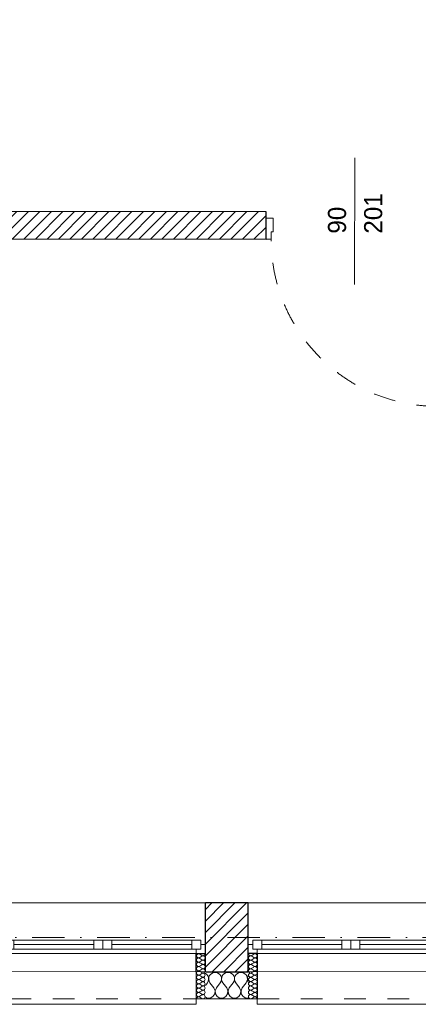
# Model space of a CAD drawing. Header units: millimetres. Extents: x 172139 to 266886, y 98118 to 138225.
# Tile 54 of 123: x 213490 to 215696, y 106825 to 112267. Entities that reach past the tile are written whole.
import ezdxf
from ezdxf.enums import TextEntityAlignment as Align

# ---------------------------------------------------------------- set-up
doc = ezdxf.new("R2010")
doc.units = ezdxf.units.MM
doc.header["$MEASUREMENT"] = 0
doc.linetypes.add('Kropki i Kreski', pattern=[360, 180, -90, 0, -90])
doc.linetypes.add('Przerywana', pattern=[240, 120, -120])
for name, color, linetype in [('Drzwi ArchiCAD', 7, 'Continuous'), ('Konstrukcja - Siatki mod', 7, 'Continuous'), ('KR_INW', 7, 'Continuous'), ('NAPIS_SODON', 7, 'Continuous'), ('Okna ArchiCADa', 7, 'Continuous'), ('Znaczniki drzwi ArchiCADa', 7, 'Continuous')]:
    doc.layers.add(name, color=color, linetype=linetype)
for name, color, linetype, lineweight in [('Drzwi ArchiCAD_Nr_pióra__1', 7, 'Continuous', 13), ('Drzwi ArchiCAD_Nr_pióra__27', 7, 'Continuous', 25), ('KR_INW_Nr_pióra__101', 252, 'Continuous', 5), ('KR_INW_Nr_pióra__27', 7, 'Continuous', 25), ('KR_INW_Nr_pióra__47', 7, 'Continuous', 15), ('NAPIS_SODON_Nr_pióra__1', 7, 'Continuous', 13), ('Okna ArchiCADa_Nr_pióra__1', 7, 'Continuous', 13), ('Okna ArchiCADa_Nr_pióra__27', 7, 'Continuous', 25), ('Znaczniki drzwi ArchiCADa_Nr_pióra__7', 7, 'Continuous', 13)]:
    doc.layers.add(name, color=color, linetype=linetype, lineweight=lineweight)
for name, color, linetype, lineweight, true_color in [('Konstrukcja - Siatki mod_Nr_pióra__48', 7, 'Continuous', 15, 0xa80f02), ('KR_INW_Nr_pióra__102', 7, 'Continuous', 5, 0xcccccc), ('Znaczniki drzwi ArchiCADa_Nr_pióra__20', 7, 'Continuous', 13, 0xb00000)]:
    doc.layers.add(name, color=color, linetype=linetype, lineweight=lineweight, true_color=true_color)
doc.styles.add('GENERATED_STYLE_1', font='txt')
pattern_1 = [(45, (0, 0), (-31.819804, 31.819804), [])]

# ---------------------------------------------------------------- blocks, each defined once
blk = doc.blocks.new('Strop_1', base_point=(179225, 121523.3))
at = {"layer": 'NAPIS_SODON_Nr_pióra__1', "linetype": 'Continuous', "flags": 128}
blk.add_lwpolyline([(179225, 121523.3), (179225.9, 107003.8), (250898.3, 107008.3), (250897.4, 121527.8)], close=True, dxfattribs=at)
blk = doc.blocks.new('*X160')
at = {"layer": 'KR_INW_Nr_pióra__102', "linetype": 'Continuous'}
for p, q in [((214518.8, 106996.2), (214517.5, 106996.8)), ((214526.4, 106989.9), (214518.8, 106996.2)), ((214531.9, 106981.8), (214526.4, 106989.9)), ((214535.1, 106972.5), (214531.9, 106981.8)), ((214539.5, 106981.8), (214536.3, 106972.5)), ((214545.1, 106989.9), (214539.5, 106981.8)), ((214552.7, 106996.2), (214545.1, 106989.9)), ((214561.7, 107000.2), (214552.7, 106996.2)), ((214571.4, 107001.6), (214561.7, 107000.2)), ((214581.2, 107000.2), (214571.4, 107001.6)), ((214590.2, 106996.2), (214581.2, 107000.2)), ((214597.8, 106989.9), (214590.2, 106996.2)), ((214603.4, 106981.8), (214597.8, 106989.9)), ((214606.5, 106972.5), (214603.4, 106981.8)), ((214610.9, 106981.8), (214607.8, 106972.5)), ((214616.5, 106989.9), (214610.9, 106981.8)), ((214624.1, 106996.2), (214616.5, 106989.9)), ((214633.1, 107000.2), (214624.1, 106996.2)), ((214642.9, 107001.6), (214633.1, 107000.2)), ((214652.6, 107000.2), (214642.9, 107001.6)), ((214661.6, 106996.2), (214652.6, 107000.2)), ((214669.2, 106989.9), (214661.6, 106996.2)), ((214674.8, 106981.8), (214669.2, 106989.9)), ((214677.9, 106972.5), (214674.8, 106981.8)), ((214682.3, 106981.8), (214679.2, 106972.5)), ((214687.9, 106989.9), (214682.3, 106981.8)), ((214695.5, 106996.2), (214687.9, 106989.9)), ((214704.5, 107000.2), (214695.5, 106996.2)), ((214714.3, 107001.6), (214704.5, 107000.2)), ((214724, 107000.2), (214714.3, 107001.6)), ((214733.1, 106996.2), (214724, 107000.2)), ((214740.6, 106989.9), (214733.1, 106996.2)), ((214746.2, 106981.8), (214740.6, 106989.9)), ((214749.4, 106972.5), (214746.2, 106981.8)), ((214753.8, 106981.8), (214750.6, 106972.5)), ((214755.1, 106983.7), (214753.8, 106981.8)), ((214517.5, 106929.7), (214528.6, 106944.4)), ((214528.6, 106944.4), (214533.3, 106953.1)), ((214533.3, 106953.1), (214535.6, 106962.6)), ((214535.6, 106962.6), (214535.1, 106972.5)), ((214536.3, 106972.5), (214535.9, 106962.6)), ((214535.9, 106962.6), (214538.1, 106953.1)), ((214538.1, 106953.1), (214542.9, 106944.4)), ((214564.3, 106915.9), (214542.9, 106944.4)), ((214578.6, 106915.9), (214600, 106944.4)), ((214600, 106944.4), (214604.8, 106953.1)), ((214604.8, 106953.1), (214607, 106962.6)), ((214607, 106962.6), (214606.5, 106972.5)), ((214607.8, 106972.5), (214607.3, 106962.6)), ((214607.3, 106962.6), (214609.5, 106953.1)), ((214609.5, 106953.1), (214614.3, 106944.4)), ((214635.7, 106915.9), (214614.3, 106944.4)), ((214650, 106915.9), (214671.4, 106944.4)), ((214671.4, 106944.4), (214676.2, 106953.1)), ((214676.2, 106953.1), (214678.4, 106962.6)), ((214678.4, 106962.6), (214677.9, 106972.5)), ((214679.2, 106972.5), (214678.7, 106962.6)), ((214678.7, 106962.6), (214680.9, 106953.1)), ((214680.9, 106953.1), (214685.7, 106944.4)), ((214707.1, 106915.9), (214685.7, 106944.4)), ((214721.4, 106915.9), (214742.9, 106944.4)), ((214742.9, 106944.4), (214747.6, 106953.1)), ((214747.6, 106953.1), (214749.9, 106962.6)), ((214749.9, 106962.6), (214749.4, 106972.5)), ((214750.6, 106972.5), (214750.1, 106962.6)), ((214750.1, 106962.6), (214752.4, 106953.1)), ((214752.4, 106953.1), (214755.1, 106948.2)), ((214559.7, 106868), (214569.4, 106882.5)), ((214571, 106899.8), (214564.3, 106915.9)), ((214569.4, 106882.5), (214571, 106899.8)), ((214578.6, 106915.9), (214571.8, 106899.8)), ((214571.8, 106899.8), (214573.5, 106882.5)), ((214573.5, 106882.5), (214583.1, 106868)), ((214631.2, 106868), (214640.8, 106882.5)), ((214642.4, 106899.8), (214635.7, 106915.9)), ((214640.8, 106882.5), (214642.4, 106899.8)), ((214650, 106915.9), (214643.3, 106899.8)), ((214643.3, 106899.8), (214644.9, 106882.5)), ((214644.9, 106882.5), (214654.5, 106868)), ((214702.6, 106868), (214712.2, 106882.5)), ((214713.9, 106899.8), (214707.1, 106915.9)), ((214712.2, 106882.5), (214713.9, 106899.8)), ((214721.4, 106915.9), (214714.7, 106899.8)), ((214714.7, 106899.8), (214716.3, 106882.5)), ((214716.3, 106882.5), (214726, 106868)), ((214517.5, 106864.9), (214527, 106859.8)), ((214527, 106859.8), (214544.4, 106859.8)), ((214544.4, 106859.8), (214559.7, 106868)), ((214583.1, 106868), (214598.4, 106859.8)), ((214598.4, 106859.8), (214615.8, 106859.8)), ((214615.8, 106859.8), (214631.2, 106868)), ((214654.5, 106868), (214669.9, 106859.8)), ((214669.9, 106859.8), (214687.3, 106859.8)), ((214687.3, 106859.8), (214702.6, 106868)), ((214726, 106868), (214741.3, 106859.8)), ((214741.3, 106859.8), (214755.1, 106859.8))]:
    blk.add_line(p, q, dxfattribs=at)
blk = doc.blocks.new('*X199')
at = {"layer": 'KR_INW_Nr_pióra__102', "linetype": 'Continuous'}
for p, q in [((214497.3, 107095.6), (214487.7, 107102.8)), ((214497.3, 107090.9), (214487.7, 107083.7)), ((214497.3, 107071.8), (214487.7, 107079)), ((214497.3, 107067), (214487.7, 107059.9)), ((214497.3, 107048), (214487.7, 107055.1)), ((214497.3, 107043.2), (214487.7, 107036.1)), ((214497.3, 107024.2), (214487.7, 107031.3)), ((214497.3, 107019.4), (214487.7, 107012.3)), ((214497.3, 107000.4), (214487.7, 107007.5)), ((214497.3, 106995.6), (214487.7, 106988.5)), ((214497.3, 106976.6), (214487.7, 106983.7)), ((214497.3, 106971.8), (214487.7, 106964.7)), ((214497.3, 106952.8), (214487.7, 106959.9)), ((214497.3, 106948), (214487.7, 106940.9)), ((214497.3, 106929), (214487.7, 106936.1)), ((214497.3, 106924.2), (214487.7, 106917)), ((214497.3, 106905.1), (214487.7, 106912.3)), ((214497.3, 106900.4), (214487.7, 106893.2)), ((214497.3, 106881.3), (214487.7, 106888.5)), ((214497.3, 106876.6), (214487.7, 106869.4)), ((214497.3, 106857.5), (214487.7, 106864.7))]:
    blk.add_line(p, q, dxfattribs=at)
for centre, start, end in [((214480.6, 107093.2), 53.1301, 180), ((214480.6, 107093.2), 180, 306.8699), ((214504.4, 107105.1), 233.1301, 0), ((214504.4, 107081.3), 233.1301, 126.8699), ((214480.6, 107069.4), 53.1301, 180), ((214480.6, 107069.4), 180, 306.8699), ((214480.6, 107045.6), 53.1301, 180), ((214480.6, 107045.6), 180, 306.8699), ((214480.6, 107021.8), 53.1301, 180), ((214504.4, 107057.5), 233.1301, 126.8699), ((214504.4, 107033.7), 233.1301, 126.8699), ((214480.6, 107021.8), 180, 306.8699), ((214480.6, 106998), 53.1301, 180), ((214480.6, 106998), 180, 306.8699), ((214480.6, 106974.2), 53.1301, 180), ((214504.4, 107009.9), 233.1301, 126.8699), ((214504.4, 106986.1), 233.1301, 126.8699), ((214480.6, 106974.2), 180, 306.8699), ((214480.6, 106950.4), 53.1301, 180), ((214480.6, 106950.4), 180, 306.8699), ((214480.6, 106926.6), 53.1301, 180), ((214480.6, 106926.6), 180, 306.8699), ((214504.4, 106962.3), 233.1301, 126.8699), ((214504.4, 106938.5), 233.1301, 126.8699), ((214504.4, 106914.7), 233.1301, 126.8699), ((214480.6, 106902.8), 53.1301, 180), ((214480.6, 106902.8), 180, 306.8699), ((214480.6, 106879), 53.1301, 180), ((214480.6, 106879), 180, 306.8699), ((214504.4, 106890.9), 233.1301, 126.8699), ((214504.4, 106867), 233.1301, 126.8699), ((214480.6, 106855.1), 53.1301, 180)]:
    blk.add_arc(centre, 11.9, start, end, dxfattribs=at)
blk = doc.blocks.new('*X200')
at = {"layer": 'KR_INW_Nr_pióra__102', "linetype": 'Continuous'}
for p, q in [((214775.3, 107095.6), (214784.8, 107102.8)), ((214775.3, 107090.9), (214784.8, 107083.7)), ((214775.3, 107071.8), (214784.8, 107079)), ((214775.3, 107067), (214784.8, 107059.9)), ((214775.3, 107048), (214784.8, 107055.1)), ((214775.3, 107043.2), (214784.8, 107036.1)), ((214775.3, 107024.2), (214784.8, 107031.3)), ((214775.3, 107019.4), (214784.8, 107012.3)), ((214775.3, 107000.4), (214784.8, 107007.5)), ((214775.3, 106995.6), (214784.8, 106988.5)), ((214775.3, 106976.6), (214784.8, 106983.7)), ((214775.3, 106971.8), (214784.8, 106964.7)), ((214775.3, 106952.8), (214784.8, 106959.9)), ((214775.3, 106948), (214784.8, 106940.9)), ((214775.3, 106929), (214784.8, 106936.1)), ((214775.3, 106924.2), (214784.8, 106917)), ((214775.3, 106905.1), (214784.8, 106912.3)), ((214775.3, 106900.4), (214784.8, 106893.2)), ((214775.3, 106881.3), (214784.8, 106888.5)), ((214775.3, 106876.6), (214784.8, 106869.4)), ((214775.3, 106857.5), (214784.8, 106864.7))]:
    blk.add_line(p, q, dxfattribs=at)
for centre, start, end in [((214768.2, 107105.1), 180, 306.8699), ((214768.2, 107081.3), 53.1301, 306.8699), ((214792, 107093.2), 0, 126.8699), ((214792, 107093.2), 233.1301, 0), ((214768.2, 107057.5), 53.1301, 306.8699), ((214768.2, 107033.7), 53.1301, 306.8699), ((214792, 107069.4), 0, 126.8699), ((214792, 107069.4), 233.1301, 0), ((214792, 107045.6), 0, 126.8699), ((214792, 107045.6), 233.1301, 0), ((214792, 107021.8), 0, 126.8699), ((214768.2, 107009.9), 53.1301, 306.8699), ((214768.2, 106986.1), 53.1301, 306.8699), ((214792, 107021.8), 233.1301, 0), ((214792, 106998), 0, 126.8699), ((214792, 106998), 233.1301, 0), ((214792, 106974.2), 0, 126.8699), ((214768.2, 106962.3), 53.1301, 306.8699), ((214768.2, 106938.5), 53.1301, 306.8699), ((214768.2, 106914.7), 53.1301, 306.8699), ((214792, 106974.2), 233.1301, 0), ((214792, 106950.4), 0, 126.8699), ((214792, 106950.4), 233.1301, 0), ((214792, 106926.6), 0, 126.8699), ((214792, 106926.6), 233.1301, 0), ((214768.2, 106890.9), 53.1301, 306.8699), ((214768.2, 106867), 53.1301, 306.8699), ((214792, 106902.8), 0, 126.8699), ((214792, 106902.8), 233.1301, 0), ((214792, 106879), 0, 126.8699), ((214792, 106879), 233.1301, 0), ((214792, 106855.1), 0, 126.8699)]:
    blk.add_arc(centre, 11.9, start, end, dxfattribs=at)
blk = doc.blocks.new('Okno dwuskrzydłowe 19_5')
at = {"layer": 'Okna ArchiCADa_Nr_pióra__1', "linetype": 'Continuous'}
for p, q in [((-566.8, 230), (566.8, 230)), ((-566.8, 0), (-541.8, 0)), ((-541.8, 25), (-491.8, 25)), ((-541.8, -25), (-541.8, 25)), ((-541.8, 0), (-541.8, -25)), ((-491.8, 25), (-50, 25)), ((-491.8, 25), (-491.8, -25)), ((-491.8, 25), (-50, 25)), ((-491.8, 0), (-50, 0)), ((-50, -25), (-50, 25)), ((-50, 25), (0, 25)), ((0, 25), (0, -25)), ((0, 25), (50, 25)), ((0, -25), (0, 25)), ((50, 25), (491.8, 25)), ((50, 25), (50, -25)), ((50, 25), (491.8, 25)), ((50, 0), (491.8, 0)), ((491.8, -25), (491.8, 25)), ((491.8, 25), (541.8, 25)), ((541.8, 25), (541.8, -25)), ((541.8, -25), (541.8, 0)), ((541.8, 0), (566.8, 0)), ((-516.8, -50), (-566.8, -50)), ((-541.8, -25), (-516.8, -25)), ((-491.8, -25), (-541.8, -25)), ((-516.8, -25), (-516.8, -50)), ((0, -50), (-516.8, -50)), ((-50, -25), (-491.8, -25)), ((0, -25), (-50, -25)), ((50, -25), (0, -25)), ((516.8, -50), (0, -50)), ((491.8, -25), (50, -25)), ((541.8, -25), (491.8, -25)), ((516.8, -50), (516.8, -25)), ((516.8, -25), (541.8, -25)), ((566.8, -50), (516.8, -50)), ((-516.8, -300), (-516.8, -330)), ((516.8, -330), (516.8, -300)), ((-516.8, -330), (516.8, -330))]:
    blk.add_line(p, q, dxfattribs=at)
at = {"layer": 'Okna ArchiCADa_Nr_pióra__1', "linetype": 'Przerywana'}
blk.add_line((-516.8, -300), (516.8, -300), dxfattribs=at)
at = {"layer": 'Okna ArchiCADa_Nr_pióra__27', "linetype": 'Continuous'}
for p, q in [((-566.8, -50), (-566.8, 0)), ((566.8, -50), (566.8, 0)), ((-516.8, -50), (-566.8, -50)), ((516.8, -50), (566.8, -50))]:
    blk.add_line(p, q, dxfattribs=at)
blk = doc.blocks.new('Ściana_3', base_point=(179075.1, 106855.1))
at = {"layer": 'KR_INW_Nr_pióra__101', "linetype": 'Continuous'}
h = blk.add_hatch(dxfattribs=at)
h.set_pattern_fill('Cegła_licówka', color=256, style=0, pattern_type=2)
h.set_pattern_definition(pattern_1)
h.paths.add_polyline_path([(214517.5, 107105.1), (214517.5, 107005.1), (214755.1, 107005.1), (214755.1, 107105.1), (214755.1, 107155.1), (214755.1, 107385.1), (214517.5, 107385.1), (214517.5, 107155.1)])
at = {"layer": 'KR_INW_Nr_pióra__27', "linetype": 'Continuous'}
for p, q in [((214517.5, 107155.1), (214517.5, 107385.1)), ((214755.1, 107155.1), (214755.1, 107385.1)), ((214517.5, 107105.1), (214517.5, 107155.1)), ((214755.1, 107105.1), (214755.1, 107155.1)), ((214467.5, 107005.1), (214467.5, 107105.1)), ((214467.5, 107105.1), (214517.5, 107105.1)), ((214517.5, 107005.1), (214517.5, 107105.1)), ((214755.1, 107005.1), (214755.1, 107105.1)), ((214805.1, 107105.1), (214755.1, 107105.1)), ((214805.1, 107005.1), (214805.1, 107105.1)), ((214517.5, 107005.1), (214755.1, 107005.1))]:
    blk.add_line(p, q, dxfattribs=at)
at = {"layer": 'KR_INW_Nr_pióra__27', "linetype": 'Continuous', "flags": 128}
blk.add_lwpolyline([(214755.1, 107385.1), (214517.5, 107385.1)], dxfattribs=at)
at = {"layer": 'KR_INW_Nr_pióra__47', "linetype": 'Continuous'}
for p, q in [((214517.5, 107105.1), (214467.5, 107105.1)), ((214467.5, 107105.1), (214467.5, 106855.1)), ((214755.1, 107105.1), (214805.1, 107105.1)), ((214805.1, 107105.1), (214805.1, 106855.1)), ((214467.5, 106855.1), (214467.5, 107005.1)), ((214805.1, 106855.1), (214805.1, 107005.1)), ((214517.5, 106855.1), (214467.5, 106855.1)), ((214755.1, 106855.1), (214805.1, 106855.1))]:
    blk.add_line(p, q, dxfattribs=at)
at = {"layer": 'KR_INW_Nr_pióra__47', "linetype": 'Continuous', "flags": 128}
blk.add_lwpolyline([(214517.5, 106855.1), (214755.1, 106855.1)], dxfattribs=at)
at = {"layer": 'KR_INW'}
for name in ['*X199', '*X200', '*X160']:
    blk.add_blockref(name, (0, 0), dxfattribs=at)
at = {"layer": 'Okna ArchiCADa', "color": 21, "linetype": 'Continuous', "lineweight": 13, "true_color": 0xff9955, "zscale": 1000}
for p in [(213950.7, 107155.1), (215321.8, 107155.1)]:
    blk.add_blockref('Okno dwuskrzydłowe 19_5', p, dxfattribs=at)
blk = doc.blocks.new('Drzwi 19_13')
at = {"layer": 'Drzwi ArchiCAD_Nr_pióra__1', "linetype": 'Continuous'}
for p, q in [((422, 0), (422, 924)), ((422, 924), (462, 924)), ((462, 924), (462, 0)), ((-462, 0), (-490, 0)), ((-490, 0), (-490, -115)), ((-462, -40), (-462, 0)), ((462, 0), (422, 0)), ((490, 0), (462, 0)), ((462, 0), (462, -40)), ((490, -115), (490, 0)), ((-450, -40), (-462, -40)), ((-450, -115), (-450, -40)), ((462, -40), (450, -40)), ((450, -40), (450, -115)), ((-490, -115), (-450, -115)), ((450, -115), (490, -115))]:
    blk.add_line(p, q, dxfattribs=at)
at = {"layer": 'Drzwi ArchiCAD_Nr_pióra__1', "linetype": 'Przerywana'}
blk.add_arc((462, 0), 924, 90, 180, dxfattribs=at)
at = {"layer": 'Drzwi ArchiCAD_Nr_pióra__27', "linetype": 'Continuous'}
for p, q in [((-490, 0), (-490, -115)), ((490, 0), (490, -115))]:
    blk.add_line(p, q, dxfattribs=at)
blk = doc.blocks.new('Znacznik Wym 19_13')
at = {"layer": 'Znaczniki drzwi ArchiCADa_Nr_pióra__20', "linetype": 'Continuous'}
blk.add_line((0, -400), (0, 300), dxfattribs=at)
at = {"layer": 'Znaczniki drzwi ArchiCADa_Nr_pióra__7', "style": 'GENERATED_STYLE_1'}
for tag, rotation, p in [('AC_MarkerText_3', 270, (-182.4, 72.7)), ('AC_MarkerText_2', 270, (17.6, 72.7)), ('AC_MarkerText_5', 180, (-108.8, -133))]:
    blk.add_attdef(tag, text='', height=100, rotation=rotation, dxfattribs=at).set_placement(p, align=Align.BOTTOM_LEFT)
blk = doc.blocks.new('Ściana_35', base_point=(207868.7, 111207.8))
at = {"layer": 'KR_INW_Nr_pióra__101', "linetype": 'Continuous'}
h = blk.add_hatch(dxfattribs=at)
h.set_pattern_fill('Cegła_licówka', color=256, style=0, pattern_type=2)
h.set_pattern_definition(pattern_1)
h.paths.add_polyline_path([(211693.6, 111055.6), (214853.3, 111053.8), (214853.3, 111168.8), (214853.4, 111203.8), (211693.7, 111205.6), (211693.7, 111170.6)])
at = {"layer": 'KR_INW_Nr_pióra__27', "linetype": 'Continuous'}
for p, q in [((214853.3, 111168.8), (214853.4, 111203.8)), ((214853.3, 111053.8), (214853.3, 111168.8))]:
    blk.add_line(p, q, dxfattribs=at)
at = {"layer": 'KR_INW_Nr_pióra__27', "linetype": 'Continuous', "flags": 128}
for points in [[(214853.4, 111203.8), (211693.7, 111205.6)], [(212346.4, 111055.3), (214853.3, 111053.8)]]:
    blk.add_lwpolyline(points, dxfattribs=at)
at = {"layer": 'Drzwi ArchiCAD', "linetype": 'Continuous', "xscale": -1, "zscale": 1000, "rotation": 179.9679760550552}
blk.add_blockref('Drzwi 19_13', (215343.3, 111053.6), dxfattribs=at)
at = {"layer": 'Znaczniki drzwi ArchiCADa', "color": 14, "lineweight": 13, "true_color": 0xb00000}
ref = blk.add_blockref('Znacznik Wym 19_13', (215343.4, 111203.6), dxfattribs=dict(at, rotation=359.9679760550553))
ref.add_attrib('AC_MarkerText_2', '90', dxfattribs={"layer": 'Znaczniki drzwi ArchiCADa_Nr_pióra__7', "color": 7, "height": 100, "rotation": 89.968, "style": 'GENERATED_STYLE_1'}).set_placement((215325.6, 111084.2), align=Align.BOTTOM_LEFT)
ref.add_attrib('AC_MarkerText_3', '201', dxfattribs={"layer": 'Znaczniki drzwi ArchiCADa_Nr_pióra__7', "color": 7, "height": 100, "rotation": 89.968, "style": 'GENERATED_STYLE_1'}).set_placement((215525.6, 111084.1), align=Align.BOTTOM_LEFT)
blk = doc.blocks.new('Standardowy znacznik siatki_10')
at = {"layer": 'Konstrukcja - Siatki mod_Nr_pióra__48', "linetype": 'Kropki i Kreski'}
blk.add_line((1000, 0), (72912, 0), dxfattribs=at)

msp = doc.modelspace()

# ---------------------------------------------------------------- block references
at = {"layer": 'Konstrukcja - Siatki mod', "color": 8, "linetype": 'Continuous', "lineweight": 13, "zscale": 1000}
msp.add_blockref('Standardowy znacznik siatki_10', (177989.3, 107195.1), dxfattribs=at)
at = {"layer": 'KR_INW'}
for name, p in [('Ściana_35', (207868.7, 111207.8)), ('Ściana_3', (179075.1, 106855.1))]:
    msp.add_blockref(name, p, dxfattribs=at)
at = {"layer": 'NAPIS_SODON', "linetype": 'Continuous'}
msp.add_blockref('Strop_1', (179225, 121523.3), dxfattribs=at)

doc.saveas('drawing.dxf')
